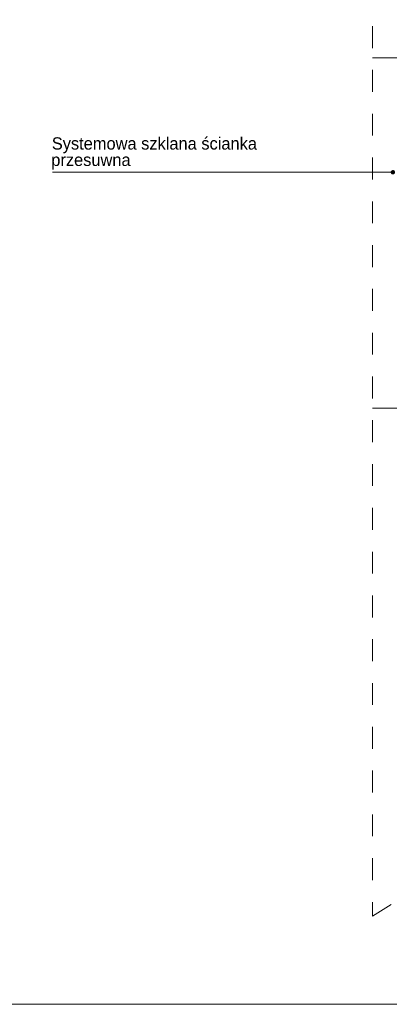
# Model space of a CAD drawing. Header units: metres. Extents: x -10951 to 10441, y -17253 to 1447.
# Tile 2 of 54: x -9474 to -9052, y -17253 to -16129. Entities that reach past the tile are written whole.
import ezdxf
from ezdxf.enums import TextEntityAlignment as Align

# ---------------------------------------------------------------- set-up
doc = ezdxf.new("R2010")
doc.units = ezdxf.units.M
doc.header["$MEASUREMENT"] = 0
for name, pattern in [('8', [0.5, 0.25, -0.25]), ('CONTINOUS', [0]), ('DASHDOT', [25.4, 12.7, -6.35, 0, -6.35])]:
    doc.linetypes.add(name, pattern=pattern)
doc.layers.get('0').update_dxf_attribs({"color": 8})
for name, color, linetype, lineweight in [('#elektryczne', 8, 'Continuous', 20), ('A_B.CIENKIE', 8, 'Continuous', 9), ('A_OPISY', 8, 'Continuous', 18), ('A_OSIE', 8, 'Continuous', 13), ('A_OZACZENIE DRZWI', 8, 'Continuous', 13), ('A_OZNACZENIA OKIEN', 8, 'Continuous', 13)]:
    doc.layers.add(name, color=color, linetype=linetype, lineweight=lineweight)
doc.styles.add('m1_romans', font='romans.shx', dxfattribs={"width": 0.8})
doc.styles.add('opisy okien', font='txt', dxfattribs={"height": 15})

# ---------------------------------------------------------------- blocks, each defined once
blk = doc.blocks.new('_Dot')
at = {"color": 0, "linetype": 'ByBlock', "lineweight": -2}
blk.add_line((-0.5, 0), (-1, 0), dxfattribs=at)
at = {"color": 0, "linetype": 'ByBlock', "const_width": 0.5}
blk.add_lwpolyline([(-0.25, 0, 1), (0.25, 0, 1)], format="xyb", close=True, dxfattribs=at)
blk = doc.blocks.new('podkład')
at = {"layer": 'A_B.CIENKIE', "color": 8, "linetype": '8', "ltscale": 100}
for p, q in [((11573.5, -2008.7), (11573.5, -4224.7)), ((11573.5, -4224.7), (12973.5, -3344.7))]:
    blk.add_line(p, q, dxfattribs=at)
at = {"layer": 'A_OPISY', "color": 8, "linetype": 'CONTINOUS', "ltscale": 0.1}
blk.add_lwpolyline([(11591.6, -3375.5), (11400.1, -3375.5), (11208.1, -3375.5)], dxfattribs=at)
at = {"layer": 'A_OSIE', "color": 8, "linetype": 'DASHDOT', "ltscale": 5}
for p, q in [((11573.5, -3244.7), (12973.5, -3244.7)), ((11573.5, -3644.7), (12494.8, -3644.7))]:
    blk.add_line(p, q, dxfattribs=at)
at = {"layer": 'A_OPISY', "color": 8, "linetype": 'CONTINOUS', "ltscale": 0.1, "xscale": 5, "yscale": 5, "zscale": 5, "rotation": 359.9999999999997}
blk.add_blockref('_Dot', (11596.6, -3375.5), dxfattribs=at)
at = {"layer": 'A_OPISY', "color": 8, "linetype": 'Continuous', "lineweight": 18, "style": 'opisy okien'}
for s, p in [('Systemowa szklana ścianka', (11207.4, -3349.6)), ('przesuwna', (11206.8, -3368.3))]:
    blk.add_text(s, height=14, dxfattribs=at).set_placement(p)
at = {"layer": 'A_OZACZENIE DRZWI', "color": 8, "ltscale": 0.1, "style": 'm1_romans', "width": 0.8}
for rotation, p in [(98.4861, (12735.1, -773.1)), (360, (12573.8, -1012.7)), (90, (11565.3, -1150.1)), (90, (11872.3, -1150.1)), (90, (12230, -1245.6)), (90, (12385.9, -1249.4)), (90, (11565.3, -1370.9)), (90, (11872.3, -1370.9)), (90, (12230, -1370.9)), (90, (12389.3, -1370.9)), (90, (11748.8, -1556.1)), (90, (11986.6, -1556.1)), (90, (12389.3, -1556.1)), (360, (12235.1, -1664.2)), (360, (12235.1, -1880.2)), (90, (11745.8, -2001.9))]:
    blk.add_attdef('SZEROKOSC', text='', height=10, rotation=rotation, dxfattribs=at).set_placement(p, align=Align.BOTTOM_CENTER)
for rotation, p in [(98.4861, (12738.6, -773.5)), (360, (12573, -1016.1)), (90, (11568.7, -1151)), (90, (11875.7, -1151)), (90, (12233.4, -1246.5)), (90, (12389.3, -1250.3)), (90, (11568.7, -1371.7)), (90, (11875.7, -1371.7)), (90, (12233.4, -1371.7)), (90, (12392.7, -1371.7)), (90, (11752.2, -1557)), (90, (11990, -1557)), (90, (12392.7, -1557)), (360, (12234.2, -1667.6)), (360, (12234.2, -1883.6)), (90, (11749.2, -2002.8))]:
    blk.add_attdef('WYSOKOSC', text='', height=10, rotation=rotation, dxfattribs=at).set_placement(p, align=Align.TOP_CENTER)
at = {"layer": 'A_OZNACZENIA OKIEN', "color": 8, "ltscale": 0.1, "style": 'm1_romans', "width": 0.8}
for rotation, p in [(278.8676, (13373.7, -593)), (278.8676, (12983.9, -650.7)), (278.8676, (12445.7, -730.4)), (278.8676, (12224.1, -763.2)), (0, (14017.5, -900)), (278.8676, (11021.5, -941.2)), (278.8676, (10640.7, -997.6)), (0, (14017.5, -1574.7)), (90, (10819.6, -2080.7)), (90, (11204.6, -2080.7)), (90, (11970.6, -2080.7)), (90, (13175.8, -2080.7)), (90, (13539.8, -2080.7))]:
    blk.add_attdef('SZEROKOSC', text='', height=10, rotation=rotation, dxfattribs=at).set_placement(p, align=Align.BOTTOM_CENTER)
for rotation, p in [(278.8676, (13403.3, -587.6)), (278.8676, (13013.4, -645.3)), (278.8676, (12475.3, -724.9)), (278.8676, (12253.7, -757.7)), (278.8676, (11051.1, -935.7)), (0, (14011.1, -903.4)), (278.8676, (10670.3, -992.1)), (0, (14011.1, -1578.1)), (90, (10823, -2081.6)), (90, (11208, -2081.6)), (90, (11974, -2081.6)), (90, (13179.2, -2081.6)), (90, (13543.2, -2081.6))]:
    blk.add_attdef('WYSOKOSC', text='', height=10, rotation=rotation, dxfattribs=at).set_placement(p, align=Align.TOP_CENTER)

msp = doc.modelspace()

# ---------------------------------------------------------------- linework, layer by layer
at = {"layer": '#elektryczne', "color": 0, "linetype": 'Continuous', "lineweight": 18}
msp.add_lwpolyline([(-10950.8, -17253.1), (-10950.8, -13153.1), (-5110.8, -13153.1), (-5110.8, -17253.1)], close=True, dxfattribs=at)

# ---------------------------------------------------------------- block references
at = {"layer": '#elektryczne', "color": 8, "linetype": 'Continuous', "lineweight": 18}
msp.add_blockref('podkład', (-20644.3, -12927.6), dxfattribs=at)

doc.saveas('drawing.dxf')
